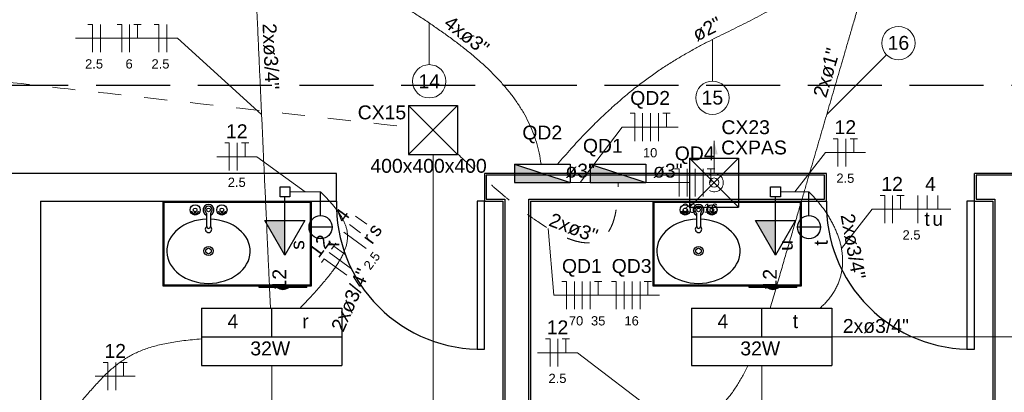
# Model space of a CAD drawing. Header units: feet. Extents: x -18 to 1038, y -110 to 48.
# Tile 61 of 199: x 17.08 to 22.4, y -4.11 to -2.1. Entities that reach past the tile are written whole.
import ezdxf

# ---------------------------------------------------------------- set-up
doc = ezdxf.new("R2010")
doc.units = ezdxf.units.FT
doc.header["$MEASUREMENT"] = 0
doc.linetypes.add('JIS_02_1.2', pattern=[0.25, 0.125, -0.125])
doc.linetypes.add('JIS_02_4.0', pattern=[0.55, 0.4, -0.15])
for name, color, linetype in [('1', 1, 'Continuous'), ('AR-SAN', 1, 'Continuous'), ('Arq-parede-alta', 5, 'Continuous'), ('JANELA', 3, 'Continuous'), ('MOBILARIO', 8, 'Continuous'), ('P-SIMBOL', 5, 'Continuous'), ('porta', 3, 'Continuous')]:
    doc.layers.add(name, color=color, linetype=linetype)
for name, color, linetype, lineweight in [('DI-Cortes', 1, 'JIS_02_4.0', 30), ('EL-Condutos', 4, 'Continuous', 5), ('EL-Conexões', 9, 'Continuous', 5), ('EL-Fios (Fase 1)', 7, 'Continuous', 5), ('EL-Fios (Fase 2)', 7, 'Continuous', 5), ('EL-Fios (Fase 3)', 7, 'Continuous', 5), ('EL-Fios (Neutro)', 7, 'Continuous', 5), ('EL-Fios (Retorno)', 7, 'Continuous', 5), ('EL-Fios (Terra)', 7, 'Continuous', 5), ('EL-Textos conduto', 7, 'Continuous', 5), ('EL-Textos fios', 7, 'Continuous', 5), ('Textos', 7, 'Continuous', 5)]:
    doc.layers.add(name, color=color, linetype=linetype, lineweight=lineweight)
doc.styles.add('Arial', font='arial.ttf')

msp = doc.modelspace()

# ---------------------------------------------------------------- hatches: boundary and pattern name
at = {"layer": 'EL-Condutos', "linetype": 'Continuous'}
msp.add_hatch(color=256, dxfattribs=at).paths.add_polyline_path([(20.8351, -2.7544), (20.8157, -2.8268), (20.8545, -2.8268)])
at = {"layer": 'P-SIMBOL', "linetype": 'Continuous'}
for points in [[(19.7553, -2.8795), (19.7553, -2.9794), (20.0562, -2.9794)], [(20.1653, -2.8795), (20.1654, -2.9794), (20.4663, -2.9794)], [(18.514, -3.1839), (18.514, -3.3714), (18.4057, -3.1839)], [(21.167, -3.1839), (21.167, -3.3714), (21.0588, -3.1839)]]:
    msp.add_hatch(color=256, dxfattribs=at).paths.add_polyline_path(points)

# ---------------------------------------------------------------- linework, layer by layer
at = {"layer": '1', "color": 251}
for centre in [(19.5728, -3.0994), (22.2228, -3.0994)]:
    msp.add_arc(centre, 0.7803, 178.5312, 271.4688, dxfattribs=at)
at = {"layer": 'AR-SAN', "color": 251}
for p, q in [((17.8561, -3.5394), (17.8561, -3.0794)), ((17.8561, -3.0794), (18.6561, -3.0794)), ((17.8611, -3.5344), (17.8611, -3.0844)), ((17.8611, -3.0844), (18.6511, -3.0844)), ((18.6511, -3.0844), (18.6511, -3.5344)), ((18.6561, -3.0794), (18.6561, -3.5394)), ((20.5061, -3.5394), (20.5061, -3.0794)), ((20.5061, -3.0794), (21.3061, -3.0794)), ((20.5111, -3.5344), (20.5111, -3.0844)), ((20.5111, -3.0844), (21.3011, -3.0844)), ((21.3011, -3.0844), (21.3011, -3.5344)), ((21.3061, -3.0794), (21.3061, -3.5394)), ((18.6561, -3.5394), (17.8561, -3.5394)), ((18.6511, -3.5344), (17.8611, -3.5344)), ((18.3751, -3.5464), (18.3751, -3.5394)), ((18.4721, -3.5464), (18.3751, -3.5464)), ((18.4819, -3.5464), (18.4721, -3.5464)), ((18.5251, -3.5464), (18.4819, -3.5464)), ((18.5349, -3.5464), (18.5251, -3.5464)), ((18.6319, -3.5464), (18.5349, -3.5464)), ((18.6319, -3.5464), (18.6319, -3.5394)), ((21.3061, -3.5394), (20.5061, -3.5394)), ((21.3011, -3.5344), (20.5111, -3.5344)), ((21.0251, -3.5464), (21.0251, -3.5394)), ((21.1221, -3.5464), (21.0251, -3.5464)), ((21.1319, -3.5464), (21.1221, -3.5464)), ((21.1751, -3.5464), (21.1319, -3.5464)), ((21.1849, -3.5464), (21.1751, -3.5464)), ((21.2819, -3.5464), (21.1849, -3.5464)), ((21.2819, -3.5464), (21.2819, -3.5394))]:
    msp.add_line(p, q, dxfattribs=at)
for centre, radius, start, end in [((18.5035, -3.5021), 0.0542, 234.6502, 305.3498), ((18.5035, -3.5021), 0.0492, 243.956, 296.044), ((21.1535, -3.5021), 0.0542, 234.6502, 305.3498), ((21.1535, -3.5021), 0.0492, 243.956, 296.044)]:
    msp.add_arc(centre, radius, start, end, dxfattribs=at)
at = {"layer": 'Arq-parede-alta', "color": 3, "ltscale": 0.03}
for p, q in [((18.7928, -2.9294), (14.9928, -2.9294)), ((18.7928, -3.0794), (18.7928, -2.9294)), ((17.1928, -3.0794), (18.7928, -3.0794)), ((22.2428, -3.0794), (22.3428, -3.0794))]:
    msp.add_line(p, q, dxfattribs=at)
at = {"layer": 'Arq-parede-alta', "color": 251, "ltscale": 0.03}
for points in [[(21.4428, -2.9294), (19.5928, -2.9294), (19.5928, -3.0794), (19.6928, -3.0794)], [(19.8428, -3.0794), (21.4428, -3.0794), (21.4428, -2.9294)], [(24.0928, -2.9294), (22.2428, -2.9294)], [(22.2428, -3.0794), (22.2428, -2.9294)], [(17.1928, -3.0794), (17.1928, -7.4795)], [(19.6928, -3.0794), (19.6928, -7.4795)], [(19.8428, -3.0794), (19.8428, -7.4795), (20.0928, -7.4795)], [(22.3428, -3.0794), (22.3428, -7.4795)]]:
    msp.add_lwpolyline(points, dxfattribs=at)
at = {"layer": 'DI-Cortes', "color": 251, "linetype": 'JIS_02_4.0'}
msp.add_line((29.4426, -2.4539), (-3.2955, -2.4539), dxfattribs=at)
at = {"layer": 'EL-Condutos'}
for points in [[(20.8351, -2.9294), (20.8351, -2.7544)], [(20.8101, -3.0227), (20.8171, -3.026), (20.8245, -3.0282), (20.8322, -3.0293), (20.8399, -3.0291), (20.8476, -3.0278), (20.8549, -3.0253), (20.8618, -3.0217), (20.868, -3.017), (20.8734, -3.0115), (20.8779, -3.0052), (20.8814, -2.9983), (20.8838, -2.9909), (20.885, -2.9832), (20.885, -2.9755), (20.8838, -2.9678), (20.8814, -2.9604), (20.8779, -2.9535), (20.8734, -2.9472), (20.868, -2.9417), (20.8618, -2.9371), (20.8549, -2.9334), (20.8476, -2.9309), (20.8399, -2.9296), (20.8322, -2.9294), (20.8245, -2.9305), (20.8171, -2.9327), (20.8101, -2.9361)]]:
    msp.add_lwpolyline(points, dxfattribs=at)
at = {"layer": 'EL-Condutos', "linetype": 'JIS_02_1.2'}
for points in [[(3.0951, -0.8735), (3.8691, -0.9604), (4.5939, -1.0418), (5.273, -1.1181), (5.9099, -1.1896), (6.5082, -1.2567), (7.0713, -1.32), (7.6027, -1.3796), (8.1061, -1.4361), (8.5848, -1.4899), (9.0425, -1.5413), (9.4826, -1.5907), (9.9086, -1.6385), (10.3241, -1.6852), (10.7326, -1.731), (11.1375, -1.7765), (11.5424, -1.822), (11.9509, -1.8678), (12.3664, -1.9145), (12.7924, -1.9623), (13.2325, -2.0117), (13.6902, -2.0631), (14.1689, -2.1169), (14.6723, -2.1734), (15.2037, -2.2331), (15.7668, -2.2963), (16.3651, -2.3634), (17.002, -2.435), (17.6811, -2.5112), (18.4059, -2.5926), (19.1799, -2.6795)], [(19.4476, -2.824), (19.5121, -2.885), (19.5736, -2.9416), (19.6323, -2.9939), (19.6881, -3.0418), (19.7411, -3.0856), (19.7913, -3.1252), (19.8389, -3.1606), (19.8838, -3.192), (19.9262, -3.2195), (19.966, -3.243), (20.0034, -3.2626), (20.0383, -3.2784), (20.0709, -3.2905), (20.1012, -3.2989), (20.1292, -3.3036), (20.155, -3.3048), (20.1787, -3.3024), (20.2003, -3.2967), (20.2198, -3.2875), (20.2374, -3.2749), (20.253, -3.2591), (20.2668, -3.2401), (20.2787, -3.218), (20.2889, -3.1927), (20.2973, -3.1644), (20.3041, -3.1331), (20.3093, -3.0989), (20.313, -3.0618), (20.3151, -3.022), (20.3158, -2.9794)]]:
    msp.add_spline(points, degree=3, dxfattribs=at)
at = {"layer": 'EL-Condutos', "linetype": 'Continuous'}
for points in [[(18.4357, -3.6574), (18.4313, -3.561), (18.4272, -3.4702), (18.4232, -3.3846), (18.4196, -3.3039), (18.4161, -3.2276), (18.4128, -3.1552), (18.4096, -3.0865), (18.4066, -3.021), (18.4037, -2.9583), (18.401, -2.898), (18.3983, -2.8396), (18.3957, -2.7829), (18.3932, -2.7273), (18.3907, -2.6724), (18.3882, -2.618), (18.3857, -2.5635), (18.3832, -2.5085), (18.3806, -2.4527), (18.378, -2.3956), (18.3753, -2.3369), (18.3725, -2.276), (18.3696, -2.2127), (18.3666, -2.1466), (18.3634, -2.0771), (18.3601, -2.0039), (18.3565, -1.9267), (18.3528, -1.8449), (18.3488, -1.7583), (18.3446, -1.6663), (18.3401, -1.5686)], [(18.4658, -1.5554), (18.5217, -1.601), (18.579, -1.6452), (18.6376, -1.6883), (18.6972, -1.7304), (18.7576, -1.7716), (18.8186, -1.812), (18.88, -1.8517), (18.9416, -1.8909), (19.0032, -1.9298), (19.0644, -1.9683), (19.1252, -2.0067), (19.1853, -2.0451), (19.2445, -2.0837), (19.3025, -2.1224), (19.3592, -2.1616), (19.4143, -2.2012), (19.4676, -2.2414), (19.5189, -2.2824), (19.568, -2.3243), (19.6147, -2.3672), (19.6587, -2.4112), (19.6998, -2.4565), (19.7378, -2.5031), (19.7726, -2.5513), (19.8038, -2.6011), (19.8312, -2.6526), (19.8547, -2.7061), (19.8741, -2.7616), (19.889, -2.8192), (19.8993, -2.8791)], [(19.9886, -2.8793), (20.0618, -2.7959), (20.1326, -2.7197), (20.2014, -2.6503), (20.268, -2.5872), (20.3328, -2.5298), (20.3957, -2.4777), (20.4569, -2.4305), (20.5166, -2.3876), (20.5749, -2.3485), (20.6318, -2.3129), (20.6876, -2.2801), (20.7423, -2.2498), (20.7961, -2.2214), (20.8491, -2.1944), (20.9014, -2.1685), (20.9531, -2.143), (21.0044, -2.1175), (21.0553, -2.0916), (21.1061, -2.0647), (21.1568, -2.0365), (21.2076, -2.0063), (21.2585, -1.9737), (21.3098, -1.9382), (21.3615, -1.8994), (21.4137, -1.8567), (21.4666, -1.8098), (21.5204, -1.758), (21.575, -1.701), (21.6307, -1.6382), (21.6876, -1.5692)], [(21.1383, -3.6574), (21.1664, -3.561), (21.193, -3.4702), (21.218, -3.3846), (21.2416, -3.3039), (21.264, -3.2276), (21.2851, -3.1552), (21.3052, -3.0865), (21.3244, -3.021), (21.3427, -2.9583), (21.3603, -2.898), (21.3774, -2.8396), (21.394, -2.7829), (21.4103, -2.7273), (21.4263, -2.6724), (21.4422, -2.618), (21.4582, -2.5635), (21.4742, -2.5085), (21.4906, -2.4527), (21.5072, -2.3956), (21.5244, -2.3369), (21.5422, -2.276), (21.5607, -2.2127), (21.5801, -2.1466), (21.6004, -2.0771), (21.6218, -2.0039), (21.6444, -1.9267), (21.6683, -1.8449), (21.6936, -1.7583), (21.7205, -1.6663), (21.7491, -1.5686)], [(19.3156, -10.3941), (19.3156, -10.0322), (19.3156, -9.6931), (19.3156, -9.375), (19.3156, -9.0764), (19.3156, -8.7956), (19.3156, -8.531), (19.3156, -8.281), (19.3156, -8.044), (19.3156, -7.8184), (19.3156, -7.6025), (19.3156, -7.3947), (19.3156, -7.1934), (19.3156, -6.997), (19.3156, -6.8038), (19.3156, -6.6122), (19.3156, -6.4206), (19.3156, -6.2274), (19.3156, -6.031), (19.3156, -5.8297), (19.3156, -5.6219), (19.3156, -5.406), (19.3156, -5.1804), (19.3156, -4.9434), (19.3156, -4.6934), (19.3156, -4.4288), (19.3156, -4.1481), (19.3156, -3.8494), (19.3156, -3.5313), (19.3156, -3.1922), (19.3156, -2.8303)], [(20.0561, -2.9794), (20.06, -2.9794), (20.0638, -2.9794), (20.0676, -2.9794), (20.0714, -2.9794), (20.0751, -2.9794), (20.0788, -2.9794), (20.0824, -2.9794), (20.086, -2.9794), (20.0896, -2.9794), (20.0932, -2.9794), (20.0967, -2.9794), (20.1002, -2.9794), (20.1038, -2.9794), (20.1073, -2.9794), (20.1108, -2.9794), (20.1143, -2.9794), (20.1178, -2.9794), (20.1213, -2.9794), (20.1249, -2.9794), (20.1284, -2.9794), (20.132, -2.9794), (20.1355, -2.9794), (20.1392, -2.9794), (20.1428, -2.9794), (20.1465, -2.9794), (20.1502, -2.9794), (20.1539, -2.9794), (20.1577, -2.9794), (20.1616, -2.9794), (20.1655, -2.9794)], [(20.4662, -2.9794), (20.4751, -2.9794), (20.4838, -2.9794), (20.4922, -2.9794), (20.5004, -2.9794), (20.5085, -2.9794), (20.5163, -2.9794), (20.524, -2.9794), (20.5316, -2.9794), (20.539, -2.9794), (20.5464, -2.9794), (20.5537, -2.9794), (20.5609, -2.9794), (20.5681, -2.9794), (20.5752, -2.9794), (20.5824, -2.9794), (20.5896, -2.9794), (20.5968, -2.9794), (20.6041, -2.9794), (20.6114, -2.9794), (20.6188, -2.9794), (20.6264, -2.9794), (20.6341, -2.9794), (20.6419, -2.9794), (20.65, -2.9794), (20.6582, -2.9794), (20.6666, -2.9794), (20.6753, -2.9794), (20.6842, -2.9794), (20.6933, -2.9794), (20.7028, -2.9794)], [(18.5405, -3.0294), (18.5474, -3.0294), (18.5539, -3.0294), (18.56, -3.0294), (18.5659, -3.0294), (18.5714, -3.0294), (18.5767, -3.0294), (18.5818, -3.0294), (18.5866, -3.0294), (18.5913, -3.0294), (18.5959, -3.0294), (18.6004, -3.0294), (18.6047, -3.0294), (18.6091, -3.0294), (18.6134, -3.0294), (18.6178, -3.0294), (18.6222, -3.0294), (18.6267, -3.0294), (18.6313, -3.0294), (18.6361, -3.0294), (18.641, -3.0294), (18.6461, -3.0294), (18.6515, -3.0294), (18.6572, -3.0294), (18.6631, -3.0294), (18.6694, -3.0294), (18.6761, -3.0294), (18.6831, -3.0294), (18.6906, -3.0294), (18.6985, -3.0294), (18.7069, -3.0294)], [(18.5963, -3.657), (18.6269, -3.6249), (18.6554, -3.5944), (18.6819, -3.5654), (18.7064, -3.5377), (18.729, -3.5113), (18.7496, -3.4861), (18.7682, -3.4621), (18.785, -3.4391), (18.7998, -3.417), (18.8128, -3.3958), (18.8239, -3.3754), (18.8332, -3.3558), (18.8406, -3.3367), (18.8463, -3.3182), (18.8501, -3.3002), (18.8522, -3.2825), (18.8526, -3.2652), (18.8512, -3.248), (18.8481, -3.231), (18.8434, -3.2141), (18.8369, -3.1971), (18.8288, -3.18), (18.8191, -3.1627), (18.8078, -3.1452), (18.7948, -3.1272), (18.7803, -3.1089), (18.7643, -3.09), (18.7467, -3.0705), (18.7275, -3.0503), (18.7069, -3.0294)], [(21.1937, -3.0294), (21.2, -3.0294), (21.206, -3.0294), (21.2116, -3.0294), (21.217, -3.0294), (21.2221, -3.0294), (21.227, -3.0294), (21.2317, -3.0294), (21.2362, -3.0294), (21.2405, -3.0294), (21.2447, -3.0294), (21.2489, -3.0294), (21.253, -3.0294), (21.257, -3.0294), (21.261, -3.0294), (21.2651, -3.0294), (21.2692, -3.0294), (21.2734, -3.0294), (21.2777, -3.0294), (21.2822, -3.0294), (21.2868, -3.0294), (21.2916, -3.0294), (21.2966, -3.0294), (21.3019, -3.0294), (21.3075, -3.0294), (21.3133, -3.0294), (21.3196, -3.0294), (21.3261, -3.0294), (21.3331, -3.0294), (21.3405, -3.0294), (21.3483, -3.0294)], [(21.4083, -3.6573), (21.4285, -3.6383), (21.4466, -3.6189), (21.4629, -3.599), (21.4772, -3.5788), (21.4897, -3.5581), (21.5005, -3.5372), (21.5095, -3.516), (21.5168, -3.4946), (21.5225, -3.4729), (21.5266, -3.451), (21.5291, -3.429), (21.5301, -3.4069), (21.5297, -3.3847), (21.5279, -3.3625), (21.5248, -3.3402), (21.5203, -3.318), (21.5146, -3.2959), (21.5077, -3.2738), (21.4997, -3.2519), (21.4905, -3.2301), (21.4803, -3.2086), (21.469, -3.1873), (21.4568, -3.1662), (21.4437, -3.1455), (21.4297, -3.1251), (21.4148, -3.105), (21.3993, -3.0854), (21.3829, -3.0662), (21.3659, -3.0475), (21.3483, -3.0294)], [(17.1428, -4.4556), (17.1849, -4.413), (17.224, -4.3722), (17.2604, -4.3332), (17.2944, -4.2959), (17.3261, -4.2604), (17.3559, -4.2265), (17.3839, -4.1943), (17.4103, -4.1637), (17.4354, -4.1346), (17.4595, -4.1071), (17.4827, -4.0811), (17.5052, -4.0565), (17.5274, -4.0334), (17.5494, -4.0117), (17.5714, -3.9913), (17.5937, -3.9723), (17.6166, -3.9545), (17.6401, -3.938), (17.6647, -3.9226), (17.6904, -3.9085), (17.7176, -3.8955), (17.7463, -3.8836), (17.777, -3.8728), (17.8098, -3.863), (17.8449, -3.8542), (17.8826, -3.8463), (17.9231, -3.8394), (17.9665, -3.8334), (18.0133, -3.8282), (18.0635, -3.8238)], [(21.4712, -3.8129), (21.5539, -3.813), (21.6325, -3.813), (21.7074, -3.8131), (21.7788, -3.8131), (21.847, -3.8132), (21.9123, -3.8132), (21.9751, -3.8133), (22.0355, -3.8133), (22.0938, -3.8133), (22.1505, -3.8134), (22.2057, -3.8134), (22.2597, -3.8134), (22.3129, -3.8135), (22.3655, -3.8135), (22.4178, -3.8135), (22.4702, -3.8136), (22.5228, -3.8136), (22.5759, -3.8136), (22.63, -3.8137), (22.6852, -3.8137), (22.7418, -3.8137), (22.8002, -3.8138), (22.8606, -3.8138), (22.9233, -3.8139), (22.9887, -3.8139), (23.0569, -3.8139), (23.1283, -3.814), (23.2031, -3.814), (23.2818, -3.8141), (23.3644, -3.8141)], [(18.4428, -3.9691), (18.4428, -4.021), (18.4428, -4.07), (18.4428, -4.1165), (18.4428, -4.1607), (18.4428, -4.2026), (18.4428, -4.2426), (18.4428, -4.2808), (18.4428, -4.3174), (18.4428, -4.3527), (18.4428, -4.3867), (18.4428, -4.4198), (18.4428, -4.452), (18.4428, -4.4837), (18.4428, -4.515), (18.4428, -4.5461), (18.4428, -4.5771), (18.4428, -4.6084), (18.4428, -4.6401), (18.4428, -4.6723), (18.4428, -4.7054), (18.4428, -4.7394), (18.4428, -4.7747), (18.4428, -4.8113), (18.4428, -4.8495), (18.4428, -4.8895), (18.4428, -4.9314), (18.4428, -4.9756), (18.4428, -5.0221), (18.4428, -5.0712), (18.4428, -5.123)], [(20.1022, -4.3594), (20.1642, -4.3578), (20.223, -4.3557), (20.2786, -4.3532), (20.3311, -4.3501), (20.3807, -4.3465), (20.4275, -4.3423), (20.4716, -4.3375), (20.5131, -4.332), (20.5522, -4.3258), (20.589, -4.3188), (20.6235, -4.3111), (20.656, -4.3026), (20.6864, -4.2932), (20.7151, -4.283), (20.742, -4.2718), (20.7672, -4.2597), (20.791, -4.2466), (20.8134, -4.2324), (20.8345, -4.2172), (20.8545, -4.2009), (20.8735, -4.1834), (20.8916, -4.1648), (20.9089, -4.1449), (20.9256, -4.1238), (20.9417, -4.1014), (20.9574, -4.0777), (20.9728, -4.0527), (20.988, -4.0262), (21.0031, -3.9983), (21.0183, -3.9689)], [(21.0928, -3.9691), (21.0928, -4.021), (21.0928, -4.07), (21.0928, -4.1165), (21.0928, -4.1607), (21.0928, -4.2026), (21.0928, -4.2426), (21.0928, -4.2808), (21.0928, -4.3174), (21.0928, -4.3527), (21.0928, -4.3867), (21.0928, -4.4198), (21.0928, -4.452), (21.0928, -4.4837), (21.0928, -4.515), (21.0928, -4.5461), (21.0928, -4.5771), (21.0928, -4.6084), (21.0928, -4.6401), (21.0928, -4.6723), (21.0928, -4.7054), (21.0928, -4.7394), (21.0928, -4.7747), (21.0928, -4.8113), (21.0928, -4.8495), (21.0928, -4.8895), (21.0928, -4.9314), (21.0928, -4.9756), (21.0928, -5.0221), (21.0928, -5.0712), (21.0928, -5.123)]]:
    msp.add_spline(points, degree=3, dxfattribs=at)
at = {"layer": 'EL-Conexões'}
msp.add_circle((20.8351, -2.9794), 0.025, dxfattribs=at)
at = {"layer": 'EL-Fios (Fase 1)'}
for p, q in [((17.516, -2.2746), (17.516, -2.1246)), ((17.8749, -2.2746), (17.8749, -2.1246)), ((20.4487, -2.7548), (20.4487, -2.6048)), ((18.2561, -2.9143), (18.2561, -2.7643)), ((21.5474, -2.8922), (21.5474, -2.7422)), ((20.6897, -3.0544), (20.6897, -2.9044)), ((21.8004, -3.1987), (21.8004, -3.0487)), ((21.937, -3.1987), (21.937, -3.0487)), ((18.9541, -3.3353), (18.8331, -3.2467)), ((18.8734, -3.4455), (18.7524, -3.3569)), ((20.0795, -3.6629), (20.0795, -3.5129)), ((20.3487, -3.6629), (20.3487, -3.5129)), ((19.9906, -3.9739), (19.9906, -3.8239)), ((17.5988, -4.1012), (17.5988, -3.9512))]:
    msp.add_line(p, q, dxfattribs=at)
at = {"layer": 'EL-Fios (Fase 2)'}
for p, q in [((20.4916, -2.7548), (20.4916, -2.6048)), ((20.7325, -3.0544), (20.7325, -2.9044)), ((20.1224, -3.6629), (20.1224, -3.5129)), ((20.3916, -3.6629), (20.3916, -3.5129))]:
    msp.add_line(p, q, dxfattribs=at)
at = {"layer": 'EL-Fios (Fase 3)'}
for p, q in [((17.674, -2.2746), (17.674, -2.1246)), ((20.5344, -2.7548), (20.5344, -2.6048)), ((20.7754, -3.0544), (20.7754, -2.9044)), ((20.1653, -3.6629), (20.1653, -3.5129)), ((20.4345, -3.6629), (20.4345, -3.5129))]:
    msp.add_line(p, q, dxfattribs=at)
at = {"layer": 'EL-Fios (Neutro)'}
for p, q in [((17.4481, -2.1246), (17.4731, -2.1246)), ((17.4731, -2.2746), (17.4731, -2.1246)), ((17.6061, -2.1246), (17.6311, -2.1246)), ((17.6311, -2.2746), (17.6311, -2.1246)), ((17.807, -2.1246), (17.832, -2.1246)), ((17.832, -2.2746), (17.832, -2.1246)), ((20.3809, -2.6048), (20.4059, -2.6048)), ((20.4059, -2.7548), (20.4059, -2.6048)), ((18.1882, -2.7643), (18.2132, -2.7643)), ((18.2132, -2.9143), (18.2132, -2.7643)), ((21.4795, -2.7422), (21.5045, -2.7422)), ((21.5045, -2.8922), (21.5045, -2.7422)), ((20.6218, -2.9044), (20.6468, -2.9044)), ((20.6468, -3.0544), (20.6468, -2.9044)), ((21.7326, -3.0487), (21.7576, -3.0487)), ((21.7576, -3.1987), (21.7576, -3.0487)), ((18.7123, -3.4116), (18.7271, -3.3915)), ((18.8481, -3.4801), (18.7271, -3.3915)), ((20.0117, -3.5129), (20.0367, -3.5129)), ((20.0367, -3.6629), (20.0367, -3.5129)), ((20.2809, -3.5129), (20.3059, -3.5129)), ((20.3059, -3.6629), (20.3059, -3.5129)), ((19.9227, -3.8239), (19.9477, -3.8239)), ((19.9477, -3.9739), (19.9477, -3.8239)), ((17.531, -3.9512), (17.556, -3.9512)), ((17.556, -4.1012), (17.556, -3.9512))]:
    msp.add_line(p, q, dxfattribs=at)
at = {"layer": 'EL-Fios (Retorno)'}
for p, q in [((21.987, -3.1237), (21.987, -3.0487)), ((22.0442, -3.1237), (22.0442, -3.0487)), ((18.957, -3.2046), (18.8964, -3.1603)), ((18.9232, -3.2507), (18.8627, -3.2064))]:
    msp.add_line(p, q, dxfattribs=at)
at = {"layer": 'EL-Fios (Terra)'}
for points in [[(17.7168, -2.1996), (17.7168, -2.1246), (17.6968, -2.1246), (17.7368, -2.1246)], [(20.5773, -2.6798), (20.5773, -2.6048), (20.5573, -2.6048), (20.5973, -2.6048)], [(18.2989, -2.8393), (18.2989, -2.7643), (18.2789, -2.7643), (18.3189, -2.7643)], [(21.5903, -2.8172), (21.5903, -2.7422), (21.5703, -2.7422), (21.6103, -2.7422)], [(20.8182, -2.9794), (20.8182, -2.9044), (20.7982, -2.9044), (20.8382, -2.9044)], [(21.8433, -3.1237), (21.8433, -3.0487), (21.8233, -3.0487), (21.8633, -3.0487)], [(18.8382, -3.3667), (18.7777, -3.3223), (18.7659, -3.3385), (18.7895, -3.3062)], [(20.2081, -3.5879), (20.2081, -3.5129), (20.1881, -3.5129), (20.2281, -3.5129)], [(20.4773, -3.5879), (20.4773, -3.5129), (20.4573, -3.5129), (20.4973, -3.5129)], [(20.0334, -3.8989), (20.0334, -3.8239), (20.0134, -3.8239), (20.0534, -3.8239)], [(17.6417, -4.0262), (17.6417, -3.9512), (17.6217, -3.9512), (17.6617, -3.9512)]]:
    msp.add_lwpolyline(points, dxfattribs=at)
at = {"layer": 'EL-Textos fios'}
for p, q in [((19.2946, -2.1171), (19.2946, -2.3421)), ((17.3809, -2.1996), (17.9323, -2.1996)), ((18.3879, -2.612), (17.9323, -2.1996)), ((20.8259, -2.2061), (20.8259, -2.4311)), ((21.444, -2.612), (21.7681, -2.2889)), ((20.1108, -2.9794), (20.338, -2.6798)), ((20.338, -2.6798), (20.6401, -2.6798)), ((21.271, -3.0294), (21.4367, -2.8172)), ((21.4367, -2.8172), (21.6531, -2.8172)), ((18.1454, -2.8393), (18.3618, -2.8393)), ((18.6238, -3.0294), (18.3618, -2.8393)), ((21.524, -3.3358), (21.6897, -3.1237)), ((21.6897, -3.1237), (22.1162, -3.1237)), ((19.938, -3.2267), (19.9688, -3.5879)), ((19.9688, -3.5879), (20.5402, -3.5879)), ((19.8799, -3.8989), (20.0963, -3.8989)), ((20.6334, -4.3087), (20.0963, -3.8989)), ((17.5345, -4.0262), (17.4881, -4.0262)), ((17.4881, -4.0262), (17.7045, -4.0262))]:
    msp.add_line(p, q, dxfattribs=at)
for centre in [(21.8319, -2.2254), (19.2946, -2.4321), (20.8259, -2.5211)]:
    msp.add_circle(centre, 0.09, dxfattribs=at)
at = {"layer": 'JANELA', "color": 251}
for points in [[(19.8328, -3.0694), (21.4328, -3.0694), (21.4328, -2.9394), (19.6028, -2.9394), (19.6028, -3.0694), (19.7028, -3.0694), (19.7028, -7.4895), (19.4528, -7.4895), (19.4528, -7.6195), (20.0828, -7.6195), (20.0828, -7.4895), (19.8328, -7.4895)], [(22.4828, -3.0694), (24.0828, -3.0694), (24.0828, -2.9394), (22.2528, -2.9394), (22.2528, -3.0694), (22.3528, -3.0694), (22.3528, -7.4895), (22.1028, -7.4895), (22.1028, -7.6195), (22.7328, -7.6195), (22.7328, -7.4895), (22.4828, -7.4895)]]:
    msp.add_lwpolyline(points, close=True, dxfattribs=at)
at = {"layer": 'MOBILARIO', "color": 251, "linetype": 'Continuous'}
for p, q in [((18.0258, -3.1366), (18.0258, -3.142)), ((18.0258, -3.1366), (18.0258, -3.142)), ((18.0308, -3.1367), (18.0308, -3.142)), ((18.0308, -3.1367), (18.0308, -3.142)), ((18.1708, -3.1366), (18.1708, -3.142)), ((18.1708, -3.1366), (18.1708, -3.142)), ((18.1758, -3.1367), (18.1758, -3.142)), ((18.1758, -3.1367), (18.1758, -3.142)), ((20.6758, -3.1366), (20.6758, -3.142)), ((20.6758, -3.1366), (20.6758, -3.142)), ((20.6808, -3.1367), (20.6808, -3.142)), ((20.6808, -3.1367), (20.6808, -3.142)), ((20.8208, -3.1366), (20.8208, -3.142)), ((20.8208, -3.1366), (20.8208, -3.142)), ((20.8258, -3.1367), (20.8258, -3.142)), ((20.8258, -3.1367), (20.8258, -3.142)), ((18.0908, -3.217), (18.0908, -3.1443)), ((18.0908, -3.217), (18.0908, -3.1443)), ((18.1108, -3.1443), (18.1108, -3.217)), ((18.1108, -3.1443), (18.1108, -3.217)), ((20.7408, -3.217), (20.7408, -3.1443)), ((20.7408, -3.217), (20.7408, -3.1443)), ((20.7608, -3.1443), (20.7608, -3.217)), ((20.7608, -3.1443), (20.7608, -3.217))]:
    msp.add_line(p, q, dxfattribs=at)
for centre, radius in [((18.0283, -3.127), 0.0275), ((18.0283, -3.127), 0.0275), ((18.0283, -3.127), 0.01), ((18.0283, -3.127), 0.01), ((18.0283, -3.147), 0.00559), ((18.0283, -3.147), 0.00559), ((18.1008, -3.127), 0.01), ((18.1008, -3.127), 0.01), ((18.1733, -3.127), 0.0275), ((18.1733, -3.127), 0.0275), ((18.1733, -3.127), 0.01), ((18.1733, -3.127), 0.01), ((18.1733, -3.147), 0.00559), ((18.1733, -3.147), 0.00559), ((20.6783, -3.127), 0.0275), ((20.6783, -3.127), 0.0275), ((20.6783, -3.127), 0.01), ((20.6783, -3.127), 0.01), ((20.6783, -3.147), 0.00559), ((20.6783, -3.147), 0.00559), ((20.7508, -3.127), 0.01), ((20.7508, -3.127), 0.01), ((20.8233, -3.127), 0.0275), ((20.8233, -3.127), 0.0275), ((20.8233, -3.127), 0.01), ((20.8233, -3.127), 0.01), ((20.8233, -3.147), 0.00559), ((20.8233, -3.147), 0.00559), ((18.1009, -3.3488), 0.025), ((18.1009, -3.3488), 0.015), ((20.7509, -3.3488), 0.025), ((20.7509, -3.3488), 0.015)]:
    msp.add_circle(centre, radius, dxfattribs=at)
for centre, radius, start, end in [((18.0283, -3.127), 0.02, 195.7907, 254.7593), ((18.0283, -3.127), 0.02, 195.7907, 254.7593), ((18.0283, -3.127), 0.02, 285.9211, 343.5587), ((18.0283, -3.127), 0.02, 285.9211, 343.5587), ((18.1008, -3.127), 0.03, 289.6397, 250.3486), ((18.1008, -3.127), 0.03, 289.6397, 250.3486), ((18.1008, -3.127), 0.02, 300.2446, 239.6569), ((18.1008, -3.127), 0.02, 300.2446, 239.6569), ((18.1733, -3.127), 0.02, 195.9116, 253.88), ((18.1733, -3.127), 0.02, 195.9116, 253.88), ((18.1733, -3.127), 0.02, 286.0953, 343.7658), ((18.1733, -3.127), 0.02, 286.0953, 343.7658), ((20.6783, -3.127), 0.02, 195.7907, 254.7593), ((20.6783, -3.127), 0.02, 195.7907, 254.7593), ((20.6783, -3.127), 0.02, 285.9211, 343.5587), ((20.6783, -3.127), 0.02, 285.9211, 343.5587), ((20.7508, -3.127), 0.03, 289.6397, 250.3486), ((20.7508, -3.127), 0.03, 289.6397, 250.3486), ((20.7508, -3.127), 0.02, 300.2446, 239.6569), ((20.7508, -3.127), 0.02, 300.2446, 239.6569), ((20.8233, -3.127), 0.02, 195.9116, 253.88), ((20.8233, -3.127), 0.02, 195.9116, 253.88), ((20.8233, -3.127), 0.02, 286.0953, 343.7658), ((20.8233, -3.127), 0.02, 286.0953, 343.7658), ((18.101, -3.2317), 0.0175, 125.7967, 56.1346), ((18.101, -3.2317), 0.0175, 125.7967, 56.1346), ((18.1008, -3.217), 0.01, 180, 0), ((18.1008, -3.217), 0.01, 180, 0), ((20.751, -3.2317), 0.0175, 125.7967, 56.1346), ((20.751, -3.2317), 0.0175, 125.7967, 56.1346), ((20.7508, -3.217), 0.01, 180, 0), ((20.7508, -3.217), 0.01, 180, 0)]:
    msp.add_arc(centre, radius, start, end, dxfattribs=at)
for centre in [(18.1005, -3.3504), (20.7505, -3.3504)]:
    msp.add_ellipse(centre, major_axis=(-0.2257, 0), ratio=0.76869, start_param=4.755602, end_param=10.950133, dxfattribs=at)
at = {"layer": 'P-SIMBOL'}
for p, q in [((19.1831, -2.5622), (19.4481, -2.5622)), ((19.1831, -2.5622), (19.1831, -2.8272)), ((19.1831, -2.5622), (19.4481, -2.8272)), ((19.4481, -2.5622), (19.1831, -2.8272)), ((19.4481, -2.5622), (19.4481, -2.8272)), ((19.1831, -2.8272), (19.4481, -2.8272)), ((20.7026, -2.8468), (20.9676, -2.8468)), ((20.7026, -2.8468), (20.7026, -3.1119)), ((20.7026, -2.8468), (20.9676, -3.1119)), ((20.9676, -2.8468), (20.7026, -3.1119)), ((20.9676, -2.8468), (20.9676, -3.1119)), ((19.7553, -2.8795), (20.0562, -2.8795)), ((19.7553, -2.8795), (19.7553, -2.9794)), ((19.7553, -2.8795), (20.0562, -2.9794)), ((20.0562, -2.8795), (20.0562, -2.9794)), ((20.1654, -2.8795), (20.4663, -2.8795)), ((20.1654, -2.8795), (20.1654, -2.9794)), ((20.1654, -2.8795), (20.4663, -2.9794)), ((20.4663, -2.8795), (20.4663, -2.9794)), ((19.7553, -2.9794), (20.0562, -2.9794)), ((20.1654, -2.9794), (20.4663, -2.9794)), ((18.4875, -3.0028), (18.5405, -3.0028)), ((18.4875, -3.0559), (18.4875, -3.0028)), ((18.5405, -3.0028), (18.5405, -3.0559)), ((18.7069, -3.1578), (18.7069, -3.0294)), ((21.1405, -3.0028), (21.1935, -3.0028)), ((21.1405, -3.0559), (21.1405, -3.0028)), ((21.1935, -3.0028), (21.1935, -3.0559)), ((21.3483, -3.1578), (21.3483, -3.0294)), ((18.5405, -3.0559), (18.4875, -3.0559)), ((18.514, -3.1839), (18.514, -3.0559)), ((21.1935, -3.0559), (21.1405, -3.0559)), ((21.167, -3.1839), (21.167, -3.0559)), ((20.7026, -3.1119), (20.9676, -3.1119)), ((18.514, -3.3714), (18.4057, -3.1839)), ((18.4057, -3.1839), (18.6222, -3.1839)), ((18.514, -3.3714), (18.514, -3.1839)), ((18.6222, -3.1839), (18.514, -3.3714)), ((21.167, -3.3714), (21.0588, -3.1839)), ((21.0588, -3.1839), (21.2753, -3.1839)), ((21.167, -3.3714), (21.167, -3.1839)), ((21.2753, -3.1839), (21.167, -3.3714)), ((18.7694, -3.2203), (18.6444, -3.2203)), ((21.4108, -3.2203), (21.2858, -3.2203)), ((18.0636, -3.657), (18.0636, -3.9684)), ((18.0636, -3.657), (18.8221, -3.657)), ((18.4428, -3.8127), (18.4428, -3.657)), ((18.8221, -3.657), (18.8221, -3.9684)), ((20.7136, -3.657), (20.7136, -3.9684)), ((20.7136, -3.657), (21.4721, -3.657)), ((21.0928, -3.8127), (21.0928, -3.657)), ((21.4721, -3.657), (21.4721, -3.9684)), ((18.0636, -3.8127), (18.8221, -3.8127)), ((20.7136, -3.8127), (21.4721, -3.8127)), ((18.0636, -3.9684), (18.8221, -3.9684)), ((20.7136, -3.9684), (21.4721, -3.9684))]:
    msp.add_line(p, q, dxfattribs=at)
for centre in [(18.7069, -3.2203), (21.3483, -3.2203)]:
    msp.add_circle(centre, 0.0625, dxfattribs=at)
at = {"layer": 'porta', "color": 251}
for points in [[(19.5928, -3.8794), (19.5928, -3.0794), (19.5528, -3.0794), (19.5528, -3.8794)], [(22.2428, -3.8794), (22.2428, -3.0794), (22.2028, -3.0794), (22.2028, -3.8794)]]:
    msp.add_lwpolyline(points, close=True, dxfattribs=at)

# ---------------------------------------------------------------- texts
at = {"layer": 'EL-Textos conduto', "char_height": 0.075, "attachment_point": 8, "line_spacing_factor": 0.6, "style": 'Arial'}
for s, insert, width, rotation in [('4xø3"', (19.4734, -2.2141), 0.54032, 322.3911), ('ø2"', (20.8144, -2.1836), 0.318979, 27.0665), ('2xø3/4"', (18.3988, -2.2991), 0.715015, 272.6182), ('2xø1"', (21.4806, -2.3966), 0.54032, 73.6996), ('2xø3"', (20.061, -3.2602), 0.54032, 339.2647), ('2xø3/4"', (21.5489, -3.3313), 0.715015, 280.2958), ('2xø3/4"', (18.9036, -3.6293), 0.715015, 65.9016), ('2xø3/4"', (21.71, -3.7937), 0.715015, 359.9656)]:
    msp.add_mtext(s, dxfattribs=dict(at, insert=insert, width=width, rotation=rotation))
at = {"layer": 'EL-Textos conduto', "char_height": 0.075, "width": 0.318979, "attachment_point": 8, "line_spacing_factor": 0.6, "style": 'Arial'}
for insert in [(20.1108, -2.9541), (20.5846, -2.9541)]:
    msp.add_mtext('ø3"', dxfattribs=dict(at, insert=insert))
at = {"layer": 'EL-Textos fios', "attachment_point": 8, "line_spacing_factor": 0.6, "style": 'Arial'}
for s, insert, char_height, width in [('16', (21.8319, -2.2629), 0.075, 0.233003), ('2.5', (17.482, -2.3636), 0.05, 0.194131), ('6', (17.6715, -2.3636), 0.05, 0.077668), ('2.5', (17.841, -2.3636), 0.05, 0.194131), ('14', (19.2946, -2.4696), 0.075, 0.233003), ('QD2', (20.4891, -2.58), 0.075, 0.430907), ('15', (20.8259, -2.5586), 0.075, 0.233003), ('12', (18.2536, -2.7395), 0.075, 0.233003), ('12', (21.5449, -2.7175), 0.075, 0.233003), ('10', (20.4891, -2.8438), 0.05, 0.155335), ('2.5', (21.5449, -2.9812), 0.05, 0.194131), ('12', (21.7979, -3.0239), 0.075, 0.233003), ('4', (22.0052, -3.0239), 0.075, 0.116502), ('2.5', (18.2536, -3.0033), 0.05, 0.194131), ('t', (21.987, -3.2137), 0.075, 0.058194), ('u', (22.0442, -3.2137), 0.075, 0.116502), ('2.5', (21.9029, -3.2877), 0.05, 0.194131), ('QD1', (20.1199, -3.4881), 0.075, 0.430907), ('QD3', (20.3891, -3.4881), 0.075, 0.430907), ('12', (19.9881, -3.7991), 0.075, 0.233003), ('70', (20.0885, -3.7519), 0.05, 0.155335), ('35', (20.2081, -3.7519), 0.05, 0.155335), ('16', (20.3891, -3.7519), 0.05, 0.155335), ('12', (17.5963, -3.9265), 0.075, 0.233003), ('2.5', (19.9881, -4.0629), 0.05, 0.194131)]:
    msp.add_mtext(s, dxfattribs=dict(at, insert=insert, char_height=char_height, width=width))
for s, insert, char_height, width, rotation in [('QD4', (20.73, -2.8796), 0.075, 0.430907, 0.0008), ('35', (20.6986, -3.1434), 0.05, 0.155335, 0.0008), ('16', (20.8182, -3.1434), 0.05, 0.155335, 0.0008), ('4', (18.8526, -3.1783), 0.075, 0.116502, 53.7721), ('r', (18.9958, -3.3039), 0.075, 0.069741, 53.7721), ('s', (19.0296, -3.2578), 0.075, 0.10484, 53.7721), ('12', (18.731, -3.3443), 0.075, 0.233003, 53.7721), ('2.5', (19.0049, -3.4166), 0.05, 0.194131, 53.7721)]:
    msp.add_mtext(s, dxfattribs=dict(at, insert=insert, char_height=char_height, width=width, rotation=rotation))
at = {"layer": 'Textos', "char_height": 0.075, "line_spacing_factor": 0.6, "style": 'Arial'}
for s, insert, width, attachment_point in [('CX15', (18.9077, -2.6386), 0.5242, 7), ('CX23', (20.8747, -2.7187), 0.5242, 7), ('QD2', (19.9057, -2.767), 0.430907, 8), ('QD1', (20.2334, -2.8385), 0.430907, 8), ('CXPAS', (20.8732, -2.8282), 0.710671, 7), ('400x400x400', (18.9763, -2.9273), 1.258194, 7), ('4', (18.2323, -3.7665), 0.116502, 8), ('4', (20.8823, -3.7665), 0.116502, 8), ('t', (21.2748, -3.7665), 0.058194, 8), ('r', (18.6248, -3.7665), 0.069741, 8), ('32W', (18.4347, -3.914), 0.430793, 8), ('32W', (21.0847, -3.914), 0.430793, 8)]:
    msp.add_mtext(s, dxfattribs=dict(at, insert=insert, width=width, attachment_point=attachment_point))
at = {"layer": 'Textos', "char_height": 0.075, "rotation": 90.0002, "line_spacing_factor": 0.6, "style": 'Arial'}
for s, insert, width, attachment_point in [('s', (18.6198, -3.2903), 0.10484, 9), ('r', (18.809, -3.2907), 0.069741, 9), ('u', (21.2612, -3.2896), 0.116502, 9), ('t', (21.4504, -3.2907), 0.058194, 9), ('12', (18.5213, -3.5039), 0.233003, 8), ('12', (21.1743, -3.5039), 0.233003, 8)]:
    msp.add_mtext(s, dxfattribs=dict(at, insert=insert, width=width, attachment_point=attachment_point))

doc.saveas('drawing.dxf')
